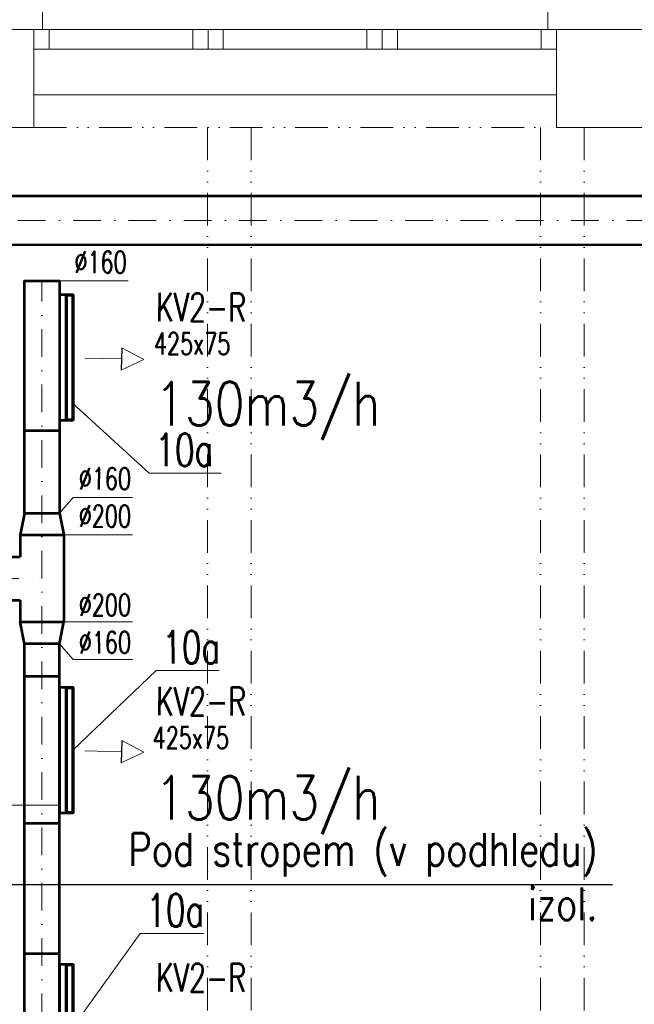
# Model space of a CAD drawing. Header units: millimetres. Extents: x -17045 to 252927, y -178787 to -18768.
# Tile 11 of 46: x 9346 to 12168, y -161901 to -157382. Entities that reach past the tile are written whole.
import ezdxf
from ezdxf.enums import TextEntityAlignment as Align

# ---------------------------------------------------------------- set-up
doc = ezdxf.new("R2010")
doc.units = ezdxf.units.MM
doc.header["$LTSCALE"] = 10
doc.linetypes.add('1.NP - SLEPY_nové$0$JIS_09_15', pattern=[300, 150, -50, 0, -50, 0, -50])
doc.linetypes.add('DASHDOT', pattern=[25.4, 12.7, -6.35, 0, -6.35])
for name, color, linetype, lineweight in [('1.NP - SLEPY_nové$0$1.NP - STÁVAJÍCÍ', 9, 'Continuous', 9), ('1.NP - SLEPY_nové$0$OKNA + IZOLANT', 9, 'Continuous', 9), ('1_pismo', 4, 'Continuous', 25), ('Popis1', 3, 'Continuous', 30), ('TB_23_UT_2NP_DSP', 7, 'Continuous', 5), ('V-tvarovky', 1, 'Continuous', 70), ('VZT rozměry', 6, 'Continuous', 30), ('VZT text', 100, 'Continuous', 30), ('VZT_BLOKY', 10, 'Continuous', 53), ('VZT_DIMENZE', 120, 'Continuous', 20), ('VZT_OSA', 255, 'DASHDOT', 13), ('VZT_pozice 02', 30, 'Continuous', 20)]:
    doc.layers.add(name, color=color, linetype=linetype, lineweight=lineweight)
doc.layers.add('VZT značky', color=170, linetype='Continuous')
doc.styles.get("Standard").update_dxf_attribs({"font": 'simplex.shx', "width": 0.8})

# ---------------------------------------------------------------- blocks, each defined once
blk = doc.blocks.new('1.NP - SLEPY_nové')
at = {"layer": '1.NP - SLEPY_nové$0$1.NP - STÁVAJÍCÍ', "color": 9, "linetype": 'Continuous', "lineweight": 9, "ltscale": 0.1}
for p, q in [((5477.2, -47156.7), (3977.2, -47156.7)), ((5477.2, -47156.7), (5477.2, -47606.7)), ((7877.2, -47156.7), (7877.2, -47606.7)), ((9377.2, -47156.7), (7877.2, -47156.7)), ((5477.2, -47456.7), (7877.2, -47456.7)), ((5477.2, -47606.7), (5377.2, -47606.7)), ((9377.2, -47606.7), (7877.2, -47606.7)), ((5600.1, -50716.7), (4319.1, -50716.7))]:
    blk.add_line(p, q, dxfattribs=at)
at = {"layer": '1.NP - SLEPY_nové$0$1.NP - STÁVAJÍCÍ', "color": 9, "linetype": '1.NP - SLEPY_nové$0$JIS_09_15', "lineweight": 9, "ltscale": 0.1}
for p, q in [((5477.2, -47606.7), (7877.2, -47606.7)), ((6274.7, -47606.7), (6274.7, -53566.7)), ((6474.7, -47606.7), (6474.7, -53566.7)), ((7804.7, -47606.7), (7804.7, -53566.7)), ((8004.7, -47606.7), (8004.7, -53566.7))]:
    blk.add_line(p, q, dxfattribs=at)
at = {"layer": '1.NP - SLEPY_nové$0$OKNA + IZOLANT', "color": 9, "linetype": 'Continuous', "lineweight": 9, "ltscale": 0.1}
for p, q in [((5517.2, -47156.7), (5517.2, -46976.7)), ((7837.2, -47156.7), (7837.2, -46976.7)), ((5477.2, -47156.7), (7877.2, -47156.7)), ((5477.2, -47156.7), (5517.2, -47156.7)), ((5547.2, -47246.7), (5547.2, -47156.7)), ((6207.2, -47246.7), (6207.2, -47156.7)), ((6277.2, -47246.7), (6277.2, -47156.7)), ((6347.2, -47246.7), (6347.2, -47156.7)), ((7007.2, -47246.7), (7007.2, -47156.7)), ((7077.2, -47246.7), (7077.2, -47156.7)), ((7147.2, -47246.7), (7147.2, -47156.7)), ((7807.2, -47246.7), (7807.2, -47156.7)), ((7877.2, -47156.7), (7837.2, -47156.7)), ((5477.2, -47246.7), (7877.2, -47246.7))]:
    blk.add_line(p, q, dxfattribs=at)

msp = doc.modelspace()

# ---------------------------------------------------------------- linework, layer by layer
at = {"layer": '1_pismo'}
msp.add_lwpolyline([(12068.1, -161353.1), (8722.9, -161353.1)], dxfattribs=at)
at = {"layer": 'TB_23_UT_2NP_DSP', "color": 40, "linetype": 'ByBlock', "lineweight": 70}
for points in [[(9560.1, -158644.3), (9590.1, -158644.3), (9590.1, -159219.3), (9560.1, -159219.3)], [(9560.1, -160446.8), (9590.1, -160446.8), (9590.1, -161021.8), (9560.1, -161021.8)], [(9560.1, -161718.8), (9590.1, -161718.8), (9590.1, -162293.8), (9560.1, -162293.8)]]:
    msp.add_lwpolyline(points, close=True, dxfattribs=at)
at = {"layer": 'VZT značky', "linetype": 'ByBlock', "lineweight": 13, "extrusion": (0, 0, -1)}
for p, q in [((9915.4, -158941.4), (9814.5, -158888.2)), ((9813.4, -158939.2), (9644.4, -158935.6)), ((9915.4, -158941.4), (9812.3, -158990.2)), ((9915.4, -160743.8), (9814.5, -160690.7)), ((9813.4, -160741.7), (9644.4, -160738.1)), ((9915.4, -160743.8), (9812.3, -160792.7))]:
    msp.add_line(p, q, dxfattribs=at)
at = {"layer": 'VZT značky', "extrusion": (0, 0, -1)}
for points in [[(-9814.5, -158888.2), (-9812.3, -158990.2)], [(-9814.5, -160690.7), (-9812.3, -160792.7)]]:
    msp.add_lwpolyline(points, dxfattribs=at)
at = {"layer": 'VZT_BLOKY'}
for points in [[(16818.1, -158191.2), (9186.2, -158191.2)], [(16818.1, -158416.2), (9186, -158415.2)], [(9367.7, -159646.7), (9367.7, -158581), (9527.7, -158581), (9527.7, -159646.7)], [(9527.7, -158644.3), (9527.7, -159219.3), (9560.1, -159219.3), (9560.1, -158644.3), (9527.7, -158644.3)], [(9527.7, -159269.3), (9367.7, -159269.3)], [(9367.7, -159646.7), (9347.7, -159746.7)], [(9367.7, -159646.7), (9527.7, -159646.7)], [(9527.7, -159646.7), (9547.7, -159746.7)], [(9347.7, -159746.7), (9347.7, -159846.7)], [(9347.7, -159746.7), (9547.7, -159746.7)], [(9547.7, -159746.7), (9547.7, -160146.2)], [(8885.8, -159846.7), (9347.7, -159846.7)], [(8885.8, -160046.7), (9347.7, -160046.7)], [(9347.7, -160046.7), (9347.7, -160146.2)], [(9347.7, -160146.2), (9547.7, -160146.2)], [(9367.7, -160246.2), (9347.7, -160146.2)], [(9367.7, -160146.2), (9527.7, -160146.2)], [(9527.7, -160146.2), (9527.7, -160146.2)], [(9527.7, -160246.2), (9547.7, -160146.2)], [(9367.7, -162357.1), (9367.7, -160246.2)], [(9527.7, -160246.2), (9367.7, -160246.2)], [(9527.7, -162357.1), (9527.7, -160246.2)], [(9527.7, -160396.8), (9367.7, -160396.8)], [(9527.7, -160446.8), (9527.7, -161021.8), (9560.1, -161021.8), (9560.1, -160446.8), (9527.7, -160446.8)], [(9527.7, -161071.8), (9367.7, -161071.8)], [(9527.7, -161668.8), (9367.7, -161668.8)], [(9527.7, -161718.8), (9527.7, -162293.8), (9560.1, -162293.8), (9560.1, -161718.8), (9527.7, -161718.8)]]:
    msp.add_lwpolyline(points, dxfattribs=at)
at = {"layer": 'VZT_DIMENZE'}
for points in [[(9843.8, -158581), (9527.7, -158581)], [(9527.7, -159646.7), (9590.9, -159574.5)], [(9863.8, -159574.5), (9590.9, -159574.5)], [(9863.8, -159746.7), (9547.7, -159746.7)], [(9863.8, -160146.2), (9547.7, -160146.2)], [(9527.7, -160246.2), (9590.9, -160318.4)], [(9863.8, -160318.4), (9590.9, -160318.4)]]:
    msp.add_lwpolyline(points, dxfattribs=at)
at = {"layer": 'VZT_OSA'}
for points in [[(26489.5, -158303.7), (9186.2, -158303.2)], [(9447.7, -162487.2), (9447.7, -158581)], [(7944.3, -159946.5), (9447.7, -159946.5)]]:
    msp.add_lwpolyline(points, dxfattribs=at)
at = {"layer": 'VZT_pozice 02'}
for points in [[(9588.6, -159142.1), (9940.7, -159462.6), (10270.5, -159462.6)], [(9590.1, -160734.3), (9971.9, -160368.9), (10261.7, -160368.9)], [(9590.1, -162006.3), (9899, -161576), (10190.8, -161576)]]:
    msp.add_lwpolyline(points, dxfattribs=at)

# ---------------------------------------------------------------- block references
at = {"layer": 'V-tvarovky', "rotation": 0.0004583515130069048}
msp.add_blockref('1.NP - SLEPY_nové', (3932.8, -110270.4), dxfattribs=at)

# ---------------------------------------------------------------- texts
at = {"layer": '1_pismo', "insert": (11998.9, -161114.7), "char_height": 150, "width": 2446.257, "attachment_point": 3, "rotation": 0}
msp.add_mtext('Pod stropem (v podhledu)\\Pizol.', dxfattribs=at)
at = {"layer": 'Popis1', "width": 0.8}
for p in [(10484.8, -159244), (10484.8, -161053)]:
    msp.add_text('130m3/h', height=200, rotation=0.0205, dxfattribs=at).set_placement(p, align=Align.CENTER)
at = {"layer": 'VZT rozměry', "width": 0.7}
for p in [(9962, -158918.1), (9956.2, -160726.8)]:
    msp.add_text('425x75', height=100, rotation=359.8692, dxfattribs=at).set_placement(p)
at = {"layer": 'VZT text', "width": 0.7}
for p in [(9971, -158766), (9971, -160574.5), (9971, -161842.5)]:
    msp.add_text('KV2-R', height=130, rotation=359.8692, dxfattribs=at).set_placement(p)
at = {"layer": 'VZT_DIMENZE', "width": 0.7}
for s, rotation, p in [('%%C160', 359.8688, (9596.6, -158544.4)), ('%%C160', 359.8688, (9616.6, -159537.9)), ('%%C200', 359.8688, (9616.6, -159710.1)), ('%%C200', 0.1322, (9616.8, -160118.2)), ('%%C160', 0.1322, (9616.8, -160290.4))]:
    msp.add_text(s, height=100, rotation=rotation, dxfattribs=at).set_placement(p)
at = {"layer": 'VZT_pozice 02', "width": 0.7}
for p in [(9969, -159431.3), (10000.2, -160337.6), (9927.3, -161544.7)]:
    msp.add_text('10a', height=150, rotation=0.1317, dxfattribs=at).set_placement(p)

doc.saveas('drawing.dxf')
